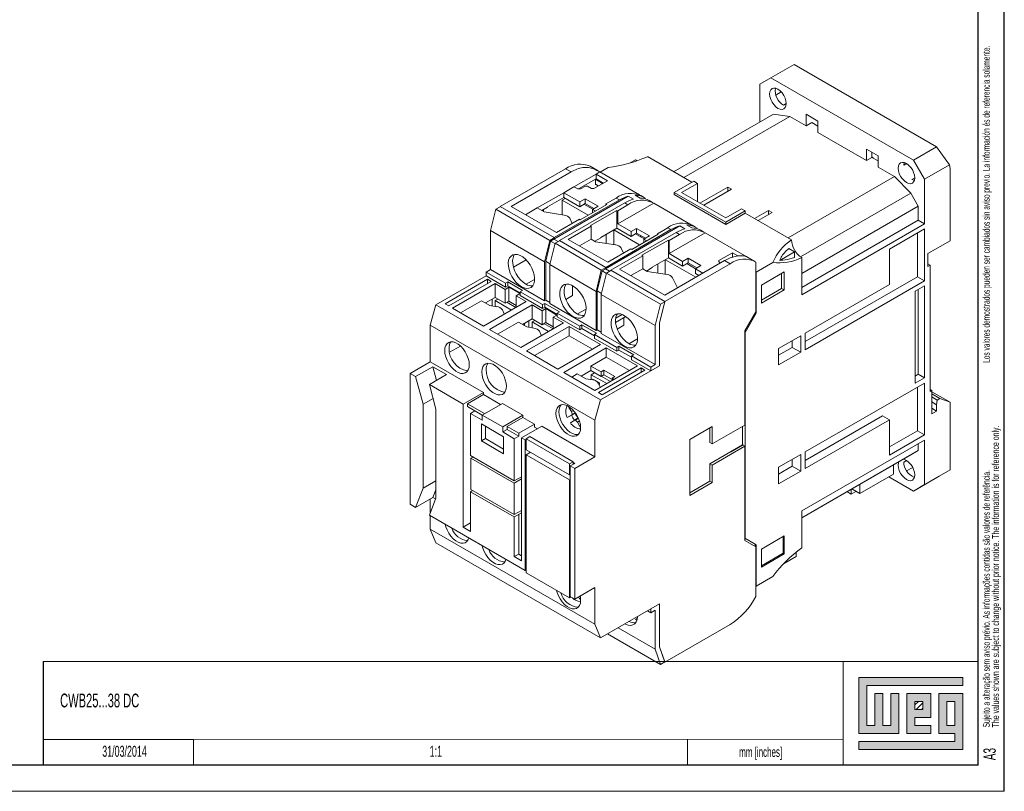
# Model space of a CAD drawing. Header units: millimetres. Extents: x 0 to 420, y 0 to 297.
# Tile 5 of 6: x 230 to 420, y 0 to 148. Entities that reach past the tile are written whole.
import ezdxf

# ---------------------------------------------------------------- set-up
doc = ezdxf.new("R2010")
doc.units = ezdxf.units.MM
doc.layers.add('FORMATO', color=7, linetype='Continuous')
doc.layers.add('LEGENDA', color=7, linetype='Continuous')
doc.styles.add('SLDTEXTSTYLE1', font='TXT', dxfattribs={"width": 0.605})
doc.styles.add('SLDTEXTSTYLE2', font='TXT', dxfattribs={"width": 0.569583})

# ---------------------------------------------------------------- blocks, each defined once
blk = doc.blocks.new('SW_NOTE_0')
at = {"color": 0, "linetype": 'Continuous', "lineweight": 0, "attachment_point": 1, "rotation": 90}
for s, insert, char_height, style in [('Sujeito a alteração sem aviso prévio. As informações contidas são valores de referência.                                                           Los valores demostrados pueden ser cambiados sin aviso previo. La información és de referencia solamente.', (-1.71, 0), 1.32292, 'SLDTEXTSTYLE2'), ('The values shown are subject to change without prior notice. The information is for reference only.', (0.06, 0), 1.3229, 'SLDTEXTSTYLE1')]:
    blk.add_mtext(s, dxfattribs=dict(at, insert=insert, char_height=char_height, style=style))

msp = doc.modelspace()

# ---------------------------------------------------------------- hatches: boundary and pattern name
at = {"linetype": 'Continuous'}
msp.add_hatch(color=7, dxfattribs=at).paths.add_polyline_path([(391.99, 21.93), (391.99, 11.15), (399.69, 11.15), (399.69, 18.85), (398.15, 18.85), (398.15, 12.69), (396.61, 12.69), (396.61, 18.85), (395.07, 18.85), (395.07, 12.69), (393.53, 12.69), (393.53, 20.39), (412.01, 20.39), (412.01, 21.93)], flags=0)
h = msp.add_hatch(color=7, dxfattribs=at)
h.paths.add_polyline_path([(391.99, 8.07), (412.01, 8.07), (412.01, 18.85), (407.39, 18.85), (407.39, 11.15), (410.47, 11.15), (410.47, 9.61), (391.99, 9.61)], flags=0)
h.paths.add_polyline_path([(408.93, 17.31), (410.47, 17.31), (410.47, 12.69), (408.93, 12.69)], flags=0)
h = msp.add_hatch(color=7, dxfattribs=at)
h.paths.add_polyline_path([(405.85, 12.69), (402.77, 12.69), (402.77, 14.23), (405.85, 14.23), (405.85, 18.85), (401.23, 18.85), (401.23, 11.15), (405.85, 11.15)], flags=0)
h.paths.add_polyline_path([(404.31, 15.77), (402.77, 15.77), (402.77, 17.31), (404.31, 17.31)], flags=0)
h = msp.add_hatch(dxfattribs=at)
h.set_pattern_fill('ANSI31', color=8, scale=0.25, style=0)
h.paths.add_polyline_path([(404.31, 15.77), (402.77, 15.77), (402.77, 17.31), (404.31, 17.31)], flags=0)

# ---------------------------------------------------------------- linework, layer by layer
at = {"color": 7, "linetype": 'Continuous', "lineweight": 15}
for p, q in [((379.53, 139.89), (375.08, 137.32)), ((379.53, 139.89), (406.97, 124.05)), ((375.08, 137.32), (372.96, 136.1)), ((402.52, 121.48), (375.08, 137.32)), ((372.96, 136.1), (372.96, 128.83)), ((377.07, 134.59), (376.03, 133.99)), ((356.34, 119.24), (375.6, 130.35)), ((358.31, 118.1), (378.75, 129.9)), ((375.6, 130.35), (378.75, 129.9)), ((381.87, 128.1), (378.75, 129.9)), ((384.13, 128.99), (381.87, 130.3)), ((381.87, 130.3), (381.87, 128.1)), ((384.13, 126.79), (384.13, 128.99)), ((382.93, 128.71), (381.87, 128.1)), ((384.13, 128.01), (382.93, 128.71)), ((393.47, 121.4), (384.13, 126.79)), ((395.73, 122.3), (393.47, 123.61)), ((393.47, 123.61), (393.47, 121.4)), ((402.52, 121.48), (406.97, 124.05)), ((406.97, 124.05), (409.46, 120.59)), ((348.01, 120.93), (349.02, 121.51)), ((349.31, 121.34), (349.02, 121.51)), ((359.88, 117.2), (351.32, 122.14)), ((394.53, 122.01), (393.47, 121.4)), ((394.53, 122.01), (394.53, 122.99)), ((395.73, 121.32), (394.53, 122.01)), ((395.73, 120.09), (395.73, 122.3)), ((404.64, 117.81), (402.52, 121.48)), ((335.55, 119.81), (322.99, 112.56)), ((336.61, 119.2), (335.55, 119.81)), ((341.81, 119.4), (340.28, 120.28)), ((342.2, 119.16), (343.75, 120.05)), ((398.85, 118.29), (395.73, 120.09)), ((409.46, 120.59), (404.64, 117.81)), ((409.46, 120.59), (409.59, 119.85)), ((409.59, 105.97), (409.59, 119.85)), ((336.61, 119.2), (325.09, 112.54)), ((341.42, 118.79), (337.18, 116.34)), ((338.05, 115.93), (341.42, 117.88)), ((343.61, 117.52), (341, 116.01)), ((342.69, 116.99), (341.29, 117.8)), ((341.29, 116.74), (341.29, 117.8)), ((342.13, 119.2), (341.42, 118.79)), ((341.42, 118.79), (343.61, 117.52)), ((341.42, 117.88), (341.42, 118.79)), ((341.42, 117.88), (342.82, 117.07)), ((349.8, 114.77), (342.13, 119.2)), ((378.42, 106.49), (398.85, 118.29)), ((398.85, 118.29), (402, 115.11)), ((404.64, 109.22), (404.64, 117.81)), ((337.18, 116.34), (335.2, 115.2)), ((337.89, 115.93), (337.18, 116.34)), ((338.45, 115.93), (337.89, 115.93)), ((339.37, 116.46), (338.45, 115.93)), ((339.8, 116.46), (339.37, 116.46)), ((340.57, 116.01), (339.8, 116.46)), ((341, 116.01), (340.57, 116.01)), ((341.85, 116.5), (341.29, 116.82)), ((360.23, 117.4), (356.48, 115.24)), ((357.9, 115.24), (360.94, 116.99)), ((360.94, 116.99), (360.23, 117.4)), ((360.94, 116.99), (360.94, 113.48)), ((361.43, 113.2), (366.81, 116.3)), ((367.51, 115.89), (362.14, 112.79)), ((367.51, 115.89), (366.81, 116.3)), ((366.81, 116.3), (366.81, 115.48)), ((335.2, 115.2), (330.11, 112.26)), ((335.2, 114.29), (332.09, 112.49)), ((347.62, 114.53), (333.32, 106.27)), ((345.95, 113.81), (333.39, 106.56)), ((334.92, 113.77), (335.51, 114.11)), ((339.9, 110.89), (334.92, 113.77)), ((334.92, 113.77), (334.92, 110.95)), ((335.2, 115.2), (338.28, 113.42)), ((335.2, 114.29), (335.2, 115.2)), ((338.28, 112.51), (335.2, 114.29)), ((338.28, 113.42), (339.34, 114.03)), ((339.34, 114.03), (341.81, 112.61)), ((339.34, 113.12), (339.34, 114.03)), ((343.33, 113.03), (345.31, 114.18)), ((345.95, 113.81), (345.31, 114.18)), ((348.61, 113.96), (347.62, 114.53)), ((349.93, 114.15), (348.94, 114.72)), ((350.67, 114.28), (350.04, 114.65)), ((350.9, 114.02), (350.9, 114.14)), ((352.3, 113.34), (351.66, 113.71)), ((356.48, 115.24), (356.48, 114.83)), ((356.48, 115.24), (366.38, 109.52)), ((356.48, 114.83), (366.38, 109.11)), ((366.38, 110.34), (357.9, 115.24)), ((380.78, 102.86), (402, 115.11)), ((402, 115.11), (403.44, 112.62)), ((322.15, 112.03), (321.13, 107.93)), ((322.98, 112.51), (322.15, 112.03)), ((332.54, 106.03), (322.15, 112.03)), ((322.99, 112.56), (322.98, 112.51)), ((322.99, 112.56), (333.39, 106.56)), ((325.09, 112.54), (333.79, 107.52)), ((330.11, 112.26), (327.85, 110.95)), ((331.44, 111.49), (330.11, 112.26)), ((332.09, 112.42), (330.96, 111.77)), ((331.31, 111.97), (331.31, 111.56)), ((332.09, 112.49), (332.09, 112.42)), ((334.38, 105.99), (346.94, 113.24)), ((338.28, 112.51), (338.28, 113.42)), ((338.28, 112.51), (339.34, 113.12)), ((338.38, 110.01), (343.47, 112.95)), ((340.79, 112.01), (339.1, 112.99)), ((339.34, 113.12), (341.02, 112.15)), ((345.45, 111.81), (340.36, 108.87)), ((341.81, 112.61), (340.75, 111.99)), ((340.75, 111.38), (340.75, 111.99)), ((340.75, 111.99), (341.28, 111.69)), ((343.47, 112.95), (343.33, 113.03)), ((343.33, 113.03), (343.33, 112.87)), ((345.59, 111.73), (345.45, 111.81)), ((345.45, 108.37), (345.45, 111.81)), ((352.52, 113.2), (345.59, 109.2)), ((347.57, 112.87), (345.59, 111.73)), ((347.57, 112.87), (346.94, 113.24)), ((359.7, 109.05), (352.52, 113.2)), ((369.42, 112.09), (366.38, 110.34)), ((370.13, 111.69), (369.42, 112.09)), ((371.9, 110.26), (374.59, 111.81)), ((375.29, 111.4), (374.59, 111.81)), ((374.59, 111.81), (374.59, 110.99)), ((403.44, 112.62), (381.02, 99.68)), ((403.44, 109.91), (403.44, 112.62)), ((335.31, 110.89), (331.44, 111.49)), ((333.79, 107.52), (338.24, 110.09)), ((336.83, 109.28), (336.37, 110.28)), ((338.24, 110.09), (338.38, 110.01)), ((345.59, 109.2), (345.59, 111.73)), ((366.38, 109.52), (370.13, 111.69)), ((366.38, 109.11), (370.13, 111.28)), ((370.13, 111.69), (370.13, 111.28)), ((379.05, 106.13), (370.13, 111.28)), ((375.29, 111.4), (372.61, 109.85)), ((340.5, 108.79), (336.05, 106.22)), ((340.36, 108.87), (340.5, 108.79)), ((340.5, 108.79), (340.5, 106.26)), ((345.45, 108.37), (342.34, 106.57)), ((357.52, 108.81), (343.22, 100.56)), ((355.85, 108.09), (343.29, 100.84)), ((349.8, 105.18), (344.86, 108.03)), ((348.18, 106.8), (345.45, 108.37)), ((345.59, 109.2), (348.18, 107.71)), ((348.18, 107.71), (349.24, 108.32)), ((349.24, 108.32), (351.71, 106.89)), ((349.24, 107.41), (349.24, 108.32)), ((353.23, 107.32), (355.21, 108.46)), ((355.85, 108.09), (355.21, 108.46)), ((358.51, 108.24), (357.52, 108.81)), ((359.83, 108.43), (358.84, 109.01)), ((360.57, 108.56), (359.94, 108.93)), ((360.8, 108.31), (360.8, 108.42)), ((366.38, 109.52), (366.38, 109.11)), ((403.44, 109.91), (381.02, 96.97)), ((381.02, 95.58), (404.64, 109.22)), ((404.64, 108.24), (397.92, 104.36)), ((404.64, 109.22), (403.44, 109.91)), ((404.64, 108.24), (404.64, 98.25)), ((331.52, 101.93), (321.13, 107.93)), ((321.13, 107.93), (321.13, 100.42)), ((332.54, 106.03), (333.39, 106.52)), ((333.31, 106.23), (332.69, 105.87)), ((333.39, 106.56), (333.32, 106.27)), ((334.13, 105.8), (333.32, 106.27)), ((333.39, 106.52), (333.33, 106.28)), ((336.05, 106.22), (343.69, 101.81)), ((340.5, 106.26), (338.24, 104.95)), ((341.34, 105.77), (340.5, 106.26)), ((342.34, 106.5), (341.21, 105.85)), ((342.34, 106.57), (342.34, 106.5)), ((343.4, 105.45), (343.4, 107.18)), ((344.28, 100.27), (356.84, 107.52)), ((344.82, 108), (344.82, 105.24)), ((348.18, 106.8), (348.18, 107.71)), ((348.18, 106.8), (349.24, 107.41)), ((348.28, 104.3), (353.37, 107.24)), ((350.69, 106.3), (349, 107.27)), ((349.24, 107.41), (350.92, 106.43)), ((350.05, 106.67), (350.05, 106.94)), ((351.71, 106.89), (350.65, 106.28)), ((350.65, 105.67), (350.65, 106.28)), ((350.65, 106.28), (351.18, 105.97)), ((353.37, 107.24), (353.23, 107.32)), ((353.23, 107.32), (353.23, 107.16)), ((362.42, 107.48), (355.49, 103.48)), ((357.47, 107.16), (355.49, 106.01)), ((357.47, 107.16), (356.84, 107.52)), ((362.2, 107.62), (361.56, 107.99)), ((370.43, 102.86), (362.42, 107.48)), ((403.29, 107.46), (403.29, 99.03)), ((331.52, 101.93), (332.54, 106.03)), ((332.69, 105.87), (331.73, 102.01)), ((333.53, 105.46), (332.51, 101.36)), ((333.52, 105.4), (332.69, 105.87)), ((334.37, 105.94), (333.53, 105.46)), ((342.44, 100.31), (333.53, 105.46)), ((334.37, 105.94), (334.38, 105.99)), ((334.38, 105.99), (343.29, 100.84)), ((345.2, 105.18), (341.34, 105.77)), ((343.69, 101.81), (348.14, 104.38)), ((346.73, 103.57), (346.27, 104.56)), ((348.14, 104.38), (348.28, 104.3)), ((355.35, 106.09), (350.26, 103.16)), ((355.49, 106.01), (355.35, 106.09)), ((355.35, 102.65), (355.35, 106.09)), ((355.49, 103.48), (355.49, 106.01)), ((379.65, 103.82), (378.53, 104.47)), ((397.92, 104.36), (397.92, 97.56)), ((405.27, 103.48), (409.59, 105.97)), ((350.4, 103.07), (345.95, 100.5)), ((350.26, 103.16), (350.4, 103.07)), ((350.4, 103.07), (350.4, 100.54)), ((355.35, 102.65), (352.24, 100.86)), ((358.07, 101.08), (355.35, 102.65)), ((355.49, 103.48), (358.07, 101.99)), ((358.07, 101.99), (359.14, 102.6)), ((359.14, 102.6), (361.61, 101.18)), ((359.14, 101.69), (359.14, 102.6)), ((365.04, 102.13), (367.66, 103.64)), ((367.66, 103.64), (368.73, 103.03)), ((367.66, 102.73), (367.66, 103.64)), ((371.96, 101.99), (370.44, 102.87)), ((376.81, 102.18), (379.65, 103.82)), ((379.65, 102.76), (379.65, 103.82)), ((381.02, 95.58), (381.02, 102.71)), ((405.27, 103.48), (405.27, 101.03)), ((325.53, 100.88), (327.97, 102.28)), ((331.52, 101.93), (331.52, 94.42)), ((332.56, 101.54), (331.73, 102.01)), ((331.73, 102.01), (331.73, 94.54)), ((341.42, 96.22), (332.51, 101.36)), ((332.51, 93.85), (332.51, 101.36)), ((342.44, 100.31), (343.29, 100.8)), ((343.21, 100.51), (342.59, 100.16)), ((343.29, 100.84), (343.22, 100.56)), ((344.03, 100.09), (343.22, 100.56)), ((343.29, 100.8), (343.23, 100.57)), ((345.95, 100.5), (354.65, 95.48)), ((350.4, 100.54), (348.14, 99.24)), ((351.24, 100.06), (350.4, 100.54)), ((352.24, 100.79), (351.11, 100.13)), ((352.24, 100.86), (352.24, 100.79)), ((353.3, 99.74), (353.3, 101.47)), ((366.17, 102.13), (354.65, 95.48)), ((367.23, 101.52), (354.67, 94.27)), ((354.72, 102.28), (354.72, 99.52)), ((360.62, 98.93), (354.76, 102.31)), ((358.07, 101.08), (358.07, 101.99)), ((358.07, 101.08), (359.14, 101.69)), ((360.58, 100.58), (358.9, 101.56)), ((359.14, 101.69), (360.82, 100.72)), ((361.61, 101.18), (360.55, 100.56)), ((360.55, 99.65), (360.55, 100.56)), ((360.55, 100.56), (362, 99.73)), ((365.04, 101.89), (365.04, 102.13)), ((365.39, 101.69), (365.04, 101.89)), ((367.23, 101.52), (366.17, 102.13)), ((372.18, 101.85), (372.18, 92.3)), ((372.25, 99.93), (375.43, 101.77)), ((405.7, 101.27), (405.27, 101.52)), ((405.27, 101.03), (405.7, 101.27)), ((405.7, 101.27), (405.7, 76.94)), ((310.59, 93.6), (320.28, 99.19)), ((321.13, 100.42), (320.28, 99.93)), ((320.28, 99.93), (323.99, 97.79)), ((320.28, 99.93), (320.28, 99.19)), ((320.28, 99.19), (323.99, 97.05)), ((321.13, 100.42), (331.52, 94.42)), ((341.42, 96.22), (342.44, 100.31)), ((342.59, 100.16), (341.63, 96.3)), ((343.43, 99.74), (342.41, 95.64)), ((343.41, 99.68), (342.59, 100.16)), ((344.27, 100.23), (343.43, 99.74)), ((353.82, 93.74), (343.43, 99.74)), ((344.27, 100.23), (344.28, 100.27)), ((344.28, 100.27), (354.67, 94.27)), ((355.1, 99.46), (351.24, 100.06)), ((357.08, 96.88), (356.16, 98.85)), ((361.21, 99.27), (360.55, 99.65)), ((372.25, 99.93), (372.18, 99.97)), ((372.25, 91.99), (372.25, 99.93)), ((373.24, 97.42), (377.63, 99.95)), ((377.1, 99.65), (377.1, 96.78)), ((377.63, 99.95), (377.63, 96.48)), ((403.29, 99.03), (381.66, 86.54)), ((403.29, 99.03), (404.64, 98.25)), ((312.36, 93.81), (320.56, 98.54)), ((321.27, 98.13), (313.07, 93.4)), ((313.77, 92.99), (321.98, 97.72)), ((320.56, 98.54), (321.27, 98.13)), ((320.56, 97.72), (320.56, 98.54)), ((321.98, 97.72), (323.92, 96.6)), ((321.98, 95.05), (321.98, 97.72)), ((324.63, 97.01), (323.92, 96.6)), ((324.42, 98.03), (323.99, 97.79)), ((323.99, 97.79), (323.99, 97.05)), ((324.42, 97.3), (323.99, 97.05)), ((327.24, 96.4), (324.42, 98.03)), ((324.42, 98.03), (324.42, 97.3)), ((324.42, 97.3), (326.82, 95.91)), ((326.75, 95.79), (324.63, 97.01)), ((324.63, 97.01), (324.63, 94.33)), ((329.47, 98.46), (327.95, 97.58)), ((329.47, 98.46), (329.61, 98.38)), ((336.9, 97.32), (336.9, 95.44)), ((373.24, 93.95), (373.24, 97.42)), ((377.1, 96.78), (373.24, 94.55)), ((377.1, 96.78), (377.63, 96.48)), ((404.64, 98.25), (381.66, 84.99)), ((381.66, 88.17), (397.92, 97.56)), ((404.64, 97.27), (402.87, 96.25)), ((404.64, 79.55), (404.64, 97.27)), ((320.12, 93.98), (321.98, 95.05)), ((321.98, 95.05), (323.92, 93.93)), ((323.92, 96.6), (323.92, 93.93)), ((326.75, 95.79), (326.04, 95.38)), ((326.04, 95.38), (327.99, 94.25)), ((326.04, 93.13), (326.04, 95.38)), ((327.24, 96.4), (326.82, 96.15)), ((326.82, 96.15), (331.13, 93.66)), ((326.82, 95.42), (326.82, 96.15)), ((326.82, 95.42), (331.13, 92.93)), ((336.9, 95.44), (335.59, 94.68)), ((341.42, 96.22), (341.42, 88.7)), ((342.46, 95.82), (341.63, 96.3)), ((341.63, 96.3), (341.63, 88.83)), ((352.81, 89.64), (342.41, 95.64)), ((342.41, 88.13), (342.41, 95.64)), ((377.63, 96.48), (373.24, 93.95)), ((402.87, 96.25), (402.87, 78.53)), ((403.44, 80.25), (403.44, 96.58)), ((309.53, 89.72), (310.59, 93.6)), ((310.59, 93.6), (342.27, 75.31)), ((313.07, 93.4), (312.36, 93.81)), ((319.78, 89.52), (313.77, 92.99)), ((315.33, 92.09), (319.36, 94.42)), ((320.98, 93.48), (319.36, 94.42)), ((327.99, 94.25), (319.78, 89.52)), ((320.92, 88.87), (329.12, 93.6)), ((322.33, 93.27), (320.98, 93.48)), ((321.45, 93.41), (321.45, 94.74)), ((322.52, 94.73), (322.01, 94.44)), ((322.01, 94.44), (322.01, 93.32)), ((325.16, 92.62), (322.01, 94.44)), ((324.63, 94.33), (323.92, 93.93)), ((326.01, 93.11), (324.26, 94.12)), ((324.63, 94.33), (326.04, 93.52)), ((329.12, 93.6), (331.06, 92.48)), ((329.12, 90.93), (329.12, 93.6)), ((331.77, 92.89), (331.06, 92.48)), ((331.56, 93.91), (331.13, 93.66)), ((331.13, 93.66), (331.13, 92.93)), ((331.56, 93.17), (331.13, 92.93)), ((331.73, 94.54), (331.52, 94.42)), ((334.39, 92.28), (331.56, 93.91)), ((331.56, 93.91), (331.56, 93.17)), ((331.56, 93.17), (333.96, 91.79)), ((331.73, 94.54), (332.51, 94.09)), ((333.89, 91.66), (331.77, 92.89)), ((331.77, 92.89), (331.77, 90.21)), ((332.51, 93.85), (341.42, 88.7)), ((353.82, 93.74), (352.81, 89.64)), ((353.66, 90.17), (354.67, 94.27)), ((353.66, 90.13), (354.67, 94.23)), ((354.67, 94.23), (353.82, 93.74)), ((323.75, 91.88), (323.39, 92.66)), ((323.82, 91.85), (323.75, 91.88)), ((331.06, 92.48), (331.06, 89.8)), ((333.89, 91.66), (333.18, 91.25)), ((333.18, 91.25), (335.13, 90.13)), ((333.18, 89.01), (333.18, 91.25)), ((334.39, 92.28), (333.96, 92.03)), ((333.96, 92.03), (338.28, 89.54)), ((333.96, 91.3), (333.96, 92.03)), ((333.96, 91.3), (338.28, 88.81)), ((339.37, 92.74), (337.85, 91.87)), ((339.37, 92.74), (339.51, 92.67)), ((345.19, 90.22), (347.17, 91.37)), ((345.21, 91.05), (346.44, 91.77)), ((346.8, 91.15), (346.8, 89.72)), ((372.18, 92.3), (370.06, 88.62)), ((372.25, 91.99), (370.13, 88.31)), ((372.07, 92.1), (372.25, 91.99)), ((341.21, 71.44), (309.53, 89.72)), ((309.53, 82.66), (309.53, 89.72)), ((322.47, 87.97), (326.5, 90.29)), ((328.12, 89.36), (326.5, 90.29)), ((335.13, 90.13), (326.93, 85.4)), ((327.26, 89.85), (329.12, 90.93)), ((327.67, 90.09), (327.67, 89.62)), ((328.06, 84.74), (336.26, 89.48)), ((329.47, 89.15), (328.12, 89.36)), ((328.52, 90.58), (328.52, 89.3)), ((329.12, 90.93), (331.06, 89.8)), ((329.66, 90.61), (329.15, 90.32)), ((332.3, 88.5), (329.15, 90.32)), ((329.15, 90.32), (329.15, 89.2)), ((331.77, 90.21), (331.06, 89.8)), ((333.15, 88.99), (331.4, 90)), ((331.77, 90.21), (333.18, 89.39)), ((336.26, 89.48), (342.27, 86.01)), ((336.26, 87.68), (336.26, 89.48)), ((338.7, 89.79), (338.28, 89.54)), ((338.28, 89.54), (338.28, 88.81)), ((341.53, 88.15), (338.7, 89.79)), ((338.7, 89.79), (338.7, 89.05)), ((346.8, 89.72), (345.49, 88.97)), ((352.81, 89.64), (352.81, 82.13)), ((353.66, 90.17), (353.66, 81.89)), ((353.66, 81.89), (353.66, 90.13)), ((326.93, 85.4), (320.92, 88.87)), ((329.61, 83.85), (336.26, 87.68)), ((330.89, 87.76), (330.53, 88.54)), ((330.96, 87.72), (330.89, 87.76)), ((336.26, 87.68), (340.71, 85.11)), ((338.7, 89.05), (338.28, 88.81)), ((338.7, 89.05), (341.1, 87.66)), ((341.53, 88.15), (341.1, 87.91)), ((341.1, 87.91), (345.42, 85.42)), ((341.1, 87.17), (341.1, 87.91)), ((341.1, 87.17), (345.42, 84.68)), ((341.63, 88.83), (341.42, 88.7)), ((341.63, 88.83), (342.41, 88.38)), ((342.41, 88.13), (352.81, 82.13)), ((370.06, 88.62), (370.06, 70.49)), ((370.06, 88.36), (370.13, 88.31)), ((370.13, 88.31), (370.13, 48.67)), ((376.57, 85.23), (380.81, 87.68)), ((380.81, 87.68), (380.81, 84.5)), ((381.66, 84.99), (381.66, 88.17)), ((313.23, 84.5), (315.32, 85.7)), ((342.27, 86.01), (334.07, 81.27)), ((335.2, 80.62), (343.4, 85.36)), ((343.4, 85.36), (349.41, 81.89)), ((343.4, 83.56), (343.4, 85.36)), ((345.84, 85.66), (345.42, 85.42)), ((345.42, 85.42), (345.42, 84.68)), ((348.67, 84.03), (345.84, 85.66)), ((345.84, 85.66), (345.84, 84.93)), ((349.27, 87.03), (347.75, 86.15)), ((349.27, 87.03), (349.41, 86.95)), ((376.57, 83.93), (379.18, 85.44)), ((379.18, 86.74), (379.18, 85.44)), ((379.18, 85.44), (380.81, 84.5)), ((334.07, 81.27), (328.06, 84.74)), ((340.43, 81.85), (343.4, 83.56)), ((343.4, 83.56), (347.86, 80.99)), ((345.84, 84.93), (345.42, 84.68)), ((345.84, 84.93), (348.25, 83.54)), ((348.67, 84.03), (348.25, 83.78)), ((348.25, 83.78), (351.96, 81.64)), ((348.25, 83.05), (348.25, 83.78)), ((376.57, 82.05), (376.57, 85.23)), ((380.81, 84.5), (376.57, 82.05)), ((305.64, 80.41), (309.53, 82.66)), ((310.03, 81.72), (306.7, 79.8)), ((309.53, 82.66), (319.75, 76.76)), ((312.66, 80.2), (310.03, 81.72)), ((310.03, 81.72), (310.73, 79.09)), ((340.43, 80.96), (340.43, 81.85)), ((340.43, 81.85), (342.38, 80.72)), ((349.41, 81.89), (341.21, 77.15)), ((342.27, 75.31), (353.66, 81.89)), ((348.25, 83.05), (351.96, 80.91)), ((352.81, 82.13), (351.96, 81.64)), ((351.96, 80.91), (353.66, 81.89)), ((351.96, 81.64), (351.96, 80.91)), ((306.7, 79.8), (305.64, 80.41)), ((305.64, 80.41), (305.64, 55.27)), ((306.7, 79.8), (308.12, 74.5)), ((312.66, 80.2), (309.34, 78.28)), ((341.21, 77.15), (335.2, 80.62)), ((336.76, 79.72), (337.82, 80.33)), ((339.43, 79.4), (337.82, 80.33)), ((338.58, 79.89), (340.43, 80.96)), ((340.43, 80.96), (342.38, 79.84)), ((341.15, 80.54), (340.5, 80.17)), ((340.5, 80.17), (340.5, 79.24)), ((343.47, 78.46), (340.5, 80.17)), ((341.92, 76.74), (350.12, 81.48)), ((342.94, 81.05), (342.38, 80.72)), ((342.38, 80.72), (342.38, 79.84)), ((342.94, 80.16), (342.38, 79.84)), ((344.18, 78.87), (342.44, 79.87)), ((350.83, 81.07), (342.62, 76.33)), ((345.06, 79.82), (342.94, 81.05)), ((342.94, 81.05), (342.94, 80.16)), ((342.94, 80.16), (344.5, 79.26)), ((345.06, 79.82), (344.5, 79.5)), ((350.12, 81.48), (350.83, 81.07)), ((350.12, 80.66), (350.12, 81.48)), ((402.87, 79.92), (403.44, 80.25)), ((403.44, 80.25), (404.64, 79.55)), ((315.86, 74.52), (309.34, 78.28)), ((310.59, 73.57), (309.34, 78.28)), ((340.79, 79.19), (339.43, 79.4)), ((340.79, 79.35), (341.43, 78.98)), ((340.79, 79.35), (340.79, 79.19)), ((340.86, 79.18), (340.91, 79.28)), ((341.48, 78.95), (342.06, 78.62)), ((342.21, 77.8), (341.85, 78.58)), ((341.95, 78.36), (342.06, 78.29)), ((342.06, 78.62), (342.06, 78.29)), ((342.27, 77.76), (342.21, 77.8)), ((344.5, 79.5), (344.89, 79.27)), ((344.5, 79.05), (344.5, 79.5)), ((381.66, 65.31), (404.64, 78.57)), ((402.87, 78.53), (404.64, 79.55)), ((403.29, 77.8), (403.29, 69.37)), ((404.64, 78.57), (404.64, 68.59)), ((319.75, 76.76), (315.86, 74.52)), ((319.75, 76.34), (316.71, 74.58)), ((319.75, 76.34), (319.75, 76.76)), ((319.75, 76.34), (323.03, 74.45)), ((342.62, 76.33), (341.92, 76.74)), ((405.7, 77.35), (406.05, 77.15)), ((406.05, 77.15), (405.7, 76.94)), ((406.05, 77.15), (406.05, 72.65)), ((406.05, 76.9), (409.59, 74.86)), ((406.05, 76.47), (407.59, 75.58)), ((406.05, 75.9), (407.1, 75.3)), ((310.05, 75.61), (308.12, 74.5)), ((308.12, 74.5), (308.12, 58.32)), ((315.86, 74.52), (315.86, 50.84)), ((316.71, 74.58), (319.98, 72.69)), ((316.71, 74.58), (316.71, 74.03)), ((318.12, 73.21), (316.71, 74.03)), ((323.39, 74.66), (319.5, 72.41)), ((323.39, 74.66), (327.35, 72.37)), ((341.21, 71.44), (342.27, 75.31)), ((406.05, 74.94), (406.97, 74.41)), ((407.1, 75.3), (406.97, 74.41)), ((406.97, 73.18), (406.97, 74.41)), ((407.59, 75.58), (407.1, 75.3)), ((409.59, 74.86), (407.59, 75.58)), ((409.59, 61.88), (409.59, 74.86)), ((310.59, 56.39), (310.59, 73.57)), ((318.12, 73.21), (317.27, 72.72)), ((317.27, 64.6), (317.27, 72.72)), ((317.27, 72.72), (319.5, 71.43)), ((318.12, 73.21), (319.5, 72.41)), ((319.5, 71.43), (319.5, 72.41)), ((323.46, 70.13), (319.5, 72.41)), ((327.35, 72.37), (323.46, 70.13)), ((327.35, 71.95), (327.35, 72.37)), ((336.76, 72.46), (335.89, 71.95)), ((335.89, 71.95), (336.74, 72.37)), ((336.67, 73.09), (336.18, 73.88)), ((336.18, 73.88), (336.39, 73.87)), ((337.1, 73.26), (336.67, 73.09)), ((336.82, 72.58), (336.67, 73.09)), ((337.47, 72.79), (336.74, 72.37)), ((337.46, 72.81), (336.76, 72.46)), ((336.76, 72.46), (336.82, 72.58)), ((337.42, 72.86), (336.82, 72.58)), ((337.47, 72.65), (337.54, 72.68)), ((396.58, 72.29), (381.66, 63.67)), ((396.58, 72.29), (397.92, 71.51)), ((406.97, 73.18), (406.05, 73.72)), ((406.05, 72.65), (406.97, 73.18)), ((323.6, 68.25), (319.36, 70.7)), ((319.36, 70.7), (319.36, 67.43)), ((320.13, 70.26), (320.13, 67.88)), ((323.46, 70.13), (323.46, 69.15)), ((327.35, 71.95), (324.31, 70.2)), ((324.31, 70.2), (326.54, 68.91)), ((324.31, 70.2), (324.31, 69.64)), ((329.58, 70.66), (326.54, 68.91)), ((330.99, 70.27), (327.1, 68.03)), ((327.35, 71.95), (329.58, 70.66)), ((329.58, 70.66), (329.58, 70.11)), ((341.21, 64.37), (330.99, 70.27)), ((337.27, 71.45), (336.49, 70.91)), ((337.36, 71.42), (336.49, 70.91)), ((338, 71.87), (337.27, 71.45)), ((337.36, 71.42), (338.01, 71.85)), ((337.5, 71.4), (337.36, 71.42)), ((338.04, 71.79), (337.5, 71.4)), ((337.86, 71.02), (337.5, 71.4)), ((338.22, 71.31), (337.86, 71.02)), ((338.31, 70.2), (337.86, 71.02)), ((337.95, 71.98), (337.89, 71.94)), ((338.39, 70.37), (338.31, 70.2)), ((341.21, 64.37), (341.21, 71.44)), ((363.77, 70.21), (359.45, 67.72)), ((370.06, 70.49), (363.77, 66.86)), ((363.77, 66.86), (363.77, 70.21)), ((369.64, 70.25), (369.64, 66.66)), ((397.92, 71.51), (381.66, 62.12)), ((397.92, 71.51), (397.92, 64.71)), ((324.31, 69.64), (323.46, 69.15)), ((323.46, 69.15), (325.69, 67.86)), ((323.6, 64.98), (323.6, 68.25)), ((324.31, 69.64), (326.54, 68.35)), ((326.54, 68.35), (325.69, 67.86)), ((326.54, 68.91), (326.54, 68.35)), ((328.68, 68.26), (327.97, 67.85)), ((328.68, 68.26), (337.02, 63.44)), ((329.58, 70.11), (330.14, 69.78)), ((363.34, 69.96), (363.34, 67.11)), ((403.29, 69.37), (397.92, 66.27)), ((397.92, 64.71), (404.64, 68.59)), ((403.29, 69.37), (404.64, 68.59)), ((320.13, 67.88), (319.36, 67.43)), ((319.36, 67.43), (323.6, 64.98)), ((320.13, 67.88), (323.6, 65.87)), ((325.69, 67.86), (325.69, 59.74)), ((327.81, 67.62), (327.1, 68.03)), ((327.1, 44.35), (327.1, 68.03)), ((327.97, 67.71), (327.81, 67.62)), ((327.81, 67.62), (327.81, 42.47)), ((327.97, 67.85), (336.31, 63.03)), ((327.97, 67.85), (327.97, 65.73)), ((359.45, 67.72), (359.45, 56.94)), ((363.34, 67.11), (363.77, 66.86)), ((363.34, 63.02), (369.64, 66.66)), ((363.77, 62.78), (370.06, 66.41)), ((369.71, 66.7), (367.27, 65.29)), ((369.71, 66.7), (369.64, 66.74)), ((370.06, 66.41), (369.64, 66.66)), ((369.71, 66.7), (369.71, 66.62)), ((370.06, 66.41), (370.06, 48.28)), ((404.64, 67.61), (381.02, 53.98)), ((403.44, 65.59), (403.44, 66.92)), ((404.64, 59.02), (404.64, 67.61)), ((325.69, 59.74), (317.27, 64.6)), ((327.97, 65.73), (336.31, 60.91)), ((327.97, 64.75), (328.81, 65.24)), ((327.97, 64.75), (336.31, 59.94)), ((327.97, 64.75), (327.97, 42.05)), ((376.57, 62.37), (380.81, 64.82)), ((380.81, 64.82), (380.81, 61.63)), ((381.02, 52.65), (403.44, 65.59)), ((381.02, 52.65), (402, 64.76)), ((381.66, 62.12), (381.66, 65.31)), ((403.44, 65.59), (402, 64.76)), ((317.35, 64.11), (317.73, 64.33)), ((325.69, 59.29), (317.35, 64.11)), ((317.35, 58.06), (317.35, 64.11)), ((337.02, 63.44), (336.31, 63.03)), ((336.31, 63.03), (336.31, 60.91)), ((337.32, 63.11), (336.47, 62.62)), ((337.32, 62.13), (336.47, 62.62)), ((336.47, 37.47), (336.47, 62.62)), ((337.02, 62.93), (337.02, 63.44)), ((337.32, 63.11), (337.02, 63.28)), ((341.21, 64.37), (337.32, 62.13)), ((363.34, 63.02), (363.34, 59.68)), ((363.77, 62.78), (363.34, 63.02)), ((363.77, 59.43), (363.77, 62.78)), ((376.57, 61.06), (379.18, 62.57)), ((379.18, 63.88), (379.18, 62.57)), ((379.18, 62.57), (380.81, 61.63)), ((398.7, 61.06), (398.7, 62.86)), ((336.31, 60.91), (336.47, 61)), ((337.32, 36.98), (337.32, 62.13)), ((376.57, 59.18), (376.57, 62.37)), ((380.81, 61.63), (376.57, 59.18)), ((392.19, 57.3), (398.7, 61.06)), ((402.38, 62.33), (401.2, 61.65)), ((407.47, 60.65), (402.52, 57.79)), ((404.64, 59.02), (409.59, 61.88)), ((409.59, 61.88), (407.47, 60.65)), ((310.59, 59.75), (308.12, 58.32)), ((327.1, 60.55), (325.69, 59.74)), ((327.1, 60.11), (325.69, 59.29)), ((325.69, 53.25), (325.69, 59.29)), ((336.31, 59.94), (336.47, 60.03)), ((336.31, 59.94), (336.31, 37.24)), ((363.34, 59.68), (359.45, 57.43)), ((359.45, 56.94), (363.77, 59.43)), ((363.34, 59.68), (363.77, 59.43)), ((392.19, 57.3), (392.19, 59.1)), ((397.78, 60.53), (402.52, 57.79)), ((402.52, 57.79), (404.64, 59.02)), ((308.12, 58.32), (306.7, 54.65)), ((310.59, 58.04), (310.03, 56.57)), ((317.66, 57.88), (317.27, 57.65)), ((317.27, 50.02), (317.27, 57.65)), ((317.27, 57.65), (325.69, 52.8)), ((325.69, 53.25), (317.35, 58.06)), ((389.72, 57.67), (390.53, 57.2)), ((390.53, 57.2), (390.53, 58.14)), ((390.53, 57.2), (391.45, 57.73)), ((390.64, 58.2), (392.19, 57.3)), ((391.49, 58.69), (391.48, 58.69)), ((391.49, 58.69), (391.49, 58.69)), ((306.7, 54.65), (305.64, 55.27)), ((310.03, 56.57), (306.7, 54.65)), ((309.34, 53.13), (310.59, 56.39)), ((309.53, 56.29), (309.53, 53.64)), ((310.03, 56.57), (310.55, 56.27)), ((327.81, 42.47), (309.34, 53.13)), ((327.1, 54.06), (325.69, 53.25)), ((326.54, 53.29), (325.69, 52.8)), ((327.1, 53.62), (326.53, 53.29)), ((326.54, 53.29), (326.53, 53.29)), ((326.54, 53.29), (326.54, 45.65)), ((381.02, 46.85), (381.02, 53.98)), ((309.53, 53.02), (309.53, 50.45)), ((317.27, 51.65), (315.86, 50.84)), ((325.69, 52.8), (325.69, 45.16)), ((309.53, 50.45), (341.21, 32.16)), ((310.59, 47.79), (309.53, 50.45)), ((315.86, 50.84), (317.27, 50.02)), ((342.27, 29.51), (310.59, 47.79)), ((370.06, 48.71), (370.13, 48.67)), ((370.06, 48.71), (372.04, 47.57)), ((370.06, 48.28), (372.18, 47.06)), ((370.13, 48.67), (372.25, 47.45)), ((372.04, 47.57), (372.25, 47.45)), ((372.04, 47.57), (372.04, 47.14)), ((372.25, 39.51), (372.25, 47.45)), ((373.24, 46.63), (377.63, 49.16)), ((377.41, 49.04), (377.41, 45.81)), ((377.63, 49.16), (377.63, 45.69)), ((326.54, 45.65), (325.69, 45.16)), ((326.54, 45.65), (327.1, 45.33)), ((326.96, 45.41), (327.1, 45.49)), ((372.18, 47.06), (372.18, 37.51)), ((373.24, 43.16), (373.24, 46.63)), ((377.41, 45.81), (373.24, 43.4)), ((377.63, 45.69), (373.24, 43.16)), ((377.41, 45.81), (377.63, 45.69)), ((379.96, 45.18), (379.96, 46.04)), ((325.69, 45.16), (327.1, 44.35)), ((377.48, 43.75), (379.96, 45.18)), ((327.97, 42.56), (327.81, 42.47)), ((336.31, 37.24), (327.97, 42.05)), ((372.25, 39.51), (375.43, 41.34)), ((341.21, 39.22), (337.32, 36.98)), ((341.21, 32.16), (341.21, 39.22)), ((372.18, 39.55), (372.25, 39.51)), ((336.59, 37.4), (336.31, 37.24)), ((337.32, 36.98), (336.47, 37.47)), ((338.31, 36.97), (338.07, 37.41)), ((338.39, 37.14), (338.31, 36.97)), ((342.27, 29.51), (353.66, 36.08)), ((351.96, 35.1), (353.66, 36.08)), ((353.66, 36.08), (353.66, 27.79)), ((353.66, 36.08), (353.66, 27.83)), ((351.96, 34.36), (351.32, 34.73)), ((351.96, 34.36), (351.96, 35.1)), ((352.81, 34.85), (351.96, 34.36)), ((352.81, 27.34), (352.81, 34.85)), ((348.99, 33.1), (349.38, 33.33)), ((348.99, 33.1), (349.29, 32.92)), ((342.27, 29.51), (341.21, 32.16)), ((345.66, 31.46), (352.81, 27.34)), ((367.23, 32.12), (354.67, 24.87)), ((343.64, 30.3), (353.82, 24.42)), ((353.82, 24.42), (352.81, 27.34)), ((353.66, 27.83), (354.67, 24.91)), ((354.67, 24.87), (353.66, 27.79)), ((354.67, 24.91), (353.82, 24.42)), ((354.64, 24.89), (354.67, 24.87))]:
    msp.add_line(p, q, dxfattribs=at)
at = {"color": 8, "linetype": 'Continuous', "lineweight": 15}
for p, q in [((378.02, 132.36), (377.48, 132.06)), ((401.17, 120.83), (400.64, 120.52)), ((402.76, 118.07), (402.23, 117.77)), ((401.17, 63.67), (400.64, 63.37))]:
    msp.add_line(p, q, dxfattribs=at)
at = {"color": 7, "linetype": 'Continuous', "lineweight": 0}
for p, q in [((412.01, 21.93), (391.99, 21.93)), ((391.99, 21.93), (391.99, 11.15)), ((412.01, 20.39), (412.01, 21.93)), ((393.53, 20.39), (412.01, 20.39)), ((393.53, 12.69), (393.53, 20.39)), ((396.61, 18.85), (395.07, 18.85)), ((395.07, 18.85), (395.07, 12.69)), ((396.61, 12.69), (396.61, 18.85)), ((399.69, 18.85), (398.15, 18.85)), ((398.15, 18.85), (398.15, 12.69)), ((399.69, 11.15), (399.69, 18.85)), ((405.85, 18.85), (401.23, 18.85)), ((401.23, 18.85), (401.23, 11.15)), ((402.77, 17.31), (404.31, 17.31)), ((402.77, 15.77), (402.77, 17.31)), ((404.31, 17.31), (404.31, 15.77)), ((405.85, 14.23), (405.85, 18.85)), ((412.01, 18.85), (407.39, 18.85)), ((407.39, 18.85), (407.39, 11.15)), ((408.93, 12.69), (408.93, 17.31)), ((408.93, 17.31), (410.47, 17.31)), ((410.47, 17.31), (410.47, 12.69)), ((412.01, 8.07), (412.01, 18.85)), ((404.31, 15.77), (402.77, 15.77)), ((402.77, 14.23), (405.85, 14.23)), ((402.77, 12.69), (402.77, 14.23)), ((395.07, 12.69), (393.53, 12.69)), ((398.15, 12.69), (396.61, 12.69)), ((405.85, 12.69), (402.77, 12.69)), ((405.85, 11.15), (405.85, 12.69)), ((410.47, 12.69), (408.93, 12.69)), ((263.92, 10), (263.92, 5)), ((359, 10.01), (359, 5)), ((391.99, 11.15), (399.69, 11.15)), ((391.99, 9.61), (391.99, 8.07)), ((410.47, 9.61), (391.99, 9.61)), ((401.23, 11.15), (405.85, 11.15)), ((407.39, 11.15), (410.47, 11.15)), ((410.47, 11.15), (410.47, 9.61)), ((391.99, 8.07), (412.01, 8.07))]:
    msp.add_line(p, q, dxfattribs=at)
at = {"color": 7, "linetype": 'Continuous', "lineweight": 15, "flags": 128}
for points in [[(374.83, 134.2), (374.89, 133.69), (375.05, 133.16), (375.3, 132.63), (375.63, 132.15), (376.01, 131.74), (376.42, 131.44), (376.84, 131.27), (377.22, 131.23), (377.55, 131.33), (377.8, 131.57), (377.96, 131.92), (378.02, 132.36), (377.96, 132.87), (377.8, 133.4), (377.55, 133.93), (377.22, 134.41), (376.84, 134.82), (376.42, 135.12), (376.01, 135.29), (375.63, 135.33), (375.3, 135.23), (375.05, 134.99), (374.89, 134.64), (374.83, 134.2)], [(394.82, 121.84), (394.66, 122.01), (394.53, 122.13)], [(399.58, 119.91), (399.64, 119.4), (399.79, 118.87), (400.05, 118.34), (400.38, 117.86), (400.76, 117.46), (401.17, 117.16), (401.58, 116.98), (401.97, 116.94), (402.3, 117.04), (402.55, 117.28), (402.71, 117.63), (402.76, 118.07), (402.71, 118.58), (402.55, 119.12), (402.3, 119.64), (401.97, 120.12), (401.58, 120.53), (401.17, 120.83), (400.76, 121.01), (400.38, 121.04), (400.05, 120.94), (399.79, 120.71), (399.64, 120.36), (399.58, 119.91)], [(400.64, 120.52), (400.7, 120.97), (400.71, 121.02)], [(402.7, 117.58), (402.65, 117.59), (402.23, 117.77)], [(327.07, 97.11), (327.58, 96.88), (328.07, 96.77), (328.52, 96.8), (328.91, 96.96), (329.23, 97.25), (329.46, 97.65), (329.58, 98.15), (329.61, 98.73), (329.53, 99.37), (329.35, 100.03), (329.08, 100.69), (328.73, 101.33), (328.3, 101.91), (327.83, 102.42), (327.33, 102.83), (326.81, 103.12), (326.31, 103.3), (325.83, 103.34), (325.41, 103.24), (325.06, 103.01), (324.78, 102.67), (324.6, 102.21), (324.53, 101.67), (324.55, 101.06), (324.68, 100.41), (324.91, 99.74), (325.22, 99.09), (325.61, 98.48), (326.06, 97.93), (326.56, 97.47), (327.07, 97.11)], [(325.74, 103.33), (325.63, 103.16), (325.45, 102.7), (325.37, 102.16), (325.4, 101.55), (325.53, 100.9), (325.76, 100.23), (326.07, 99.58), (326.46, 98.97), (326.91, 98.42), (327.4, 97.96), (327.92, 97.6)], [(336.97, 91.4), (337.48, 91.16), (337.97, 91.06), (338.42, 91.08), (338.81, 91.25), (339.13, 91.53), (339.35, 91.94), (339.48, 92.44), (339.51, 93.02), (339.43, 93.65), (339.25, 94.31), (338.98, 94.97), (338.63, 95.61), (338.2, 96.19), (337.73, 96.7), (337.23, 97.11), (336.71, 97.41), (336.21, 97.58), (335.73, 97.62), (335.31, 97.52), (334.95, 97.3), (334.68, 96.95), (334.5, 96.5), (334.43, 95.95), (334.45, 95.34), (334.58, 94.69), (334.81, 94.03), (335.12, 93.38), (335.51, 92.76), (335.96, 92.22), (336.46, 91.75), (336.97, 91.4)], [(335.64, 97.61), (335.53, 97.44), (335.35, 96.99), (335.27, 96.44), (335.3, 95.83), (335.43, 95.18), (335.66, 94.52), (335.97, 93.87), (336.36, 93.25), (336.81, 92.71), (337.3, 92.24), (337.82, 91.89)], [(346.87, 85.68), (347.38, 85.45), (347.87, 85.34), (348.32, 85.37), (348.71, 85.53), (349.03, 85.82), (349.25, 86.22), (349.38, 86.72), (349.41, 87.3), (349.33, 87.94), (349.15, 88.6), (348.88, 89.26), (348.53, 89.9), (348.1, 90.48), (347.63, 90.99), (347.12, 91.4), (346.61, 91.7), (346.1, 91.87), (345.63, 91.91), (345.21, 91.81), (344.85, 91.58), (344.58, 91.24), (344.4, 90.78), (344.32, 90.24), (344.35, 89.63), (344.48, 88.98), (344.71, 88.31), (345.02, 87.66), (345.41, 87.05), (345.86, 86.5), (346.35, 86.04), (346.87, 85.68)], [(345.54, 91.9), (345.43, 91.73), (345.25, 91.27), (345.17, 90.73), (345.2, 90.12), (345.33, 89.47), (345.56, 88.8), (345.87, 88.15), (346.26, 87.54), (346.71, 86.99), (347.2, 86.53), (347.72, 86.17)], [(312.29, 84.82), (312.34, 84.23), (312.49, 83.59), (312.74, 82.96), (313.07, 82.34), (313.47, 81.77), (313.93, 81.28), (314.41, 80.88), (314.91, 80.59), (315.39, 80.43), (315.84, 80.4), (316.24, 80.51), (316.57, 80.74), (316.82, 81.09), (316.98, 81.55), (317.03, 82.09), (316.98, 82.69), (316.82, 83.32), (316.57, 83.96), (316.24, 84.57), (315.84, 85.14), (315.39, 85.64), (314.91, 86.03), (314.41, 86.32), (313.93, 86.48), (313.47, 86.51), (313.07, 86.4), (312.74, 86.17), (312.49, 85.82), (312.34, 85.36), (312.29, 84.82)], [(319.43, 80.7), (319.48, 80.1), (319.64, 79.47), (319.88, 78.83), (320.22, 78.22), (320.62, 77.65), (321.07, 77.15), (321.55, 76.76), (322.05, 76.47), (322.53, 76.31), (322.98, 76.28), (323.39, 76.39), (323.72, 76.62), (323.96, 76.97), (324.12, 77.43), (324.17, 77.97), (324.12, 78.56), (323.96, 79.2), (323.72, 79.84), (323.39, 80.45), (322.98, 81.02), (322.53, 81.51), (322.05, 81.91), (321.55, 82.2), (321.07, 82.36), (320.62, 82.39), (320.22, 82.28), (319.88, 82.05), (319.64, 81.7), (319.48, 81.24), (319.43, 80.7)], [(333.71, 72.74), (333.77, 73.28), (333.92, 73.74), (334.17, 74.09), (334.5, 74.32), (334.9, 74.43), (335.35, 74.4), (335.84, 74.24), (336.33, 73.95), (336.82, 73.55), (337.27, 73.06), (337.67, 72.49), (338, 71.88), (338.25, 71.24), (338.4, 70.6), (338.45, 70.01), (338.4, 69.47), (338.25, 69.01), (338, 68.66), (337.67, 68.43), (337.27, 68.32), (336.82, 68.35), (336.33, 68.51), (335.84, 68.8), (335.35, 69.19), (334.9, 69.69), (334.5, 70.26), (334.17, 70.87), (333.92, 71.51), (333.77, 72.14), (333.71, 72.74)], [(336.18, 73.88), (336.23, 73.94), (336.28, 73.99)], [(338.02, 68.68), (337.83, 68.65), (337.38, 68.68), (336.9, 68.84), (336.4, 69.12), (335.92, 69.52), (335.46, 70.02), (335.06, 70.58), (334.73, 71.2), (334.49, 71.84), (334.33, 72.47), (334.28, 73.07)], [(338.44, 70.23), (338.38, 70.22), (338.31, 70.2)], [(399.58, 62.75), (399.64, 62.25), (399.79, 61.71), (400.05, 61.19), (400.38, 60.7), (400.76, 60.3), (401.17, 60), (401.58, 59.82), (401.97, 59.78), (402.3, 59.89), (402.55, 60.12), (402.71, 60.47), (402.76, 60.92), (402.71, 61.42), (402.55, 61.96), (402.3, 62.48), (401.97, 62.97), (401.58, 63.37), (401.17, 63.67), (400.76, 63.85), (400.49, 63.89)], [(399.74, 63.46), (399.64, 63.2), (399.58, 62.75)], [(312.38, 51.38), (312.49, 50.93), (312.74, 50.29), (313.07, 49.68), (313.47, 49.11), (313.93, 48.62), (314.41, 48.22), (314.91, 47.93), (315.39, 47.77), (315.84, 47.74), (316.24, 47.85), (316.57, 48.08), (316.82, 48.43), (316.94, 48.74)], [(319.52, 47.26), (319.64, 46.81), (319.88, 46.17), (320.22, 45.55), (320.62, 44.99), (321.07, 44.49), (321.55, 44.09), (322.05, 43.81), (322.53, 43.65), (322.98, 43.62), (323.39, 43.72), (323.72, 43.96), (323.96, 44.31), (324.08, 44.62)], [(338.36, 37.58), (338.4, 37.37), (338.45, 36.77), (338.4, 36.23), (338.25, 35.78), (338, 35.43), (337.67, 35.19), (337.27, 35.09), (336.82, 35.12), (336.33, 35.28), (335.84, 35.56), (335.35, 35.96), (334.9, 36.46), (334.5, 37.02), (334.17, 37.64), (333.92, 38.28), (333.81, 38.68)], [(338.44, 37), (338.38, 36.98), (338.31, 36.97)], [(346.97, 32.22), (347.12, 32.15), (347.63, 31.98), (348.1, 31.94), (348.53, 32.03), (348.88, 32.26), (349.15, 32.61), (349.33, 33.06), (349.41, 33.6), (349.41, 33.63)]]:
    msp.add_lwpolyline(points, dxfattribs=at)
at = {"color": 7, "linetype": 'Continuous', "lineweight": 15}
for centre, radius, start, end in [((379.09, 134.79), 3.17, 170.6356, 239.5702), ((340.58, 146.32), 26.46, 276.895, 293.9487), ((338.32, 116), 4.71, 65.355, 125.9554), ((348.07, 110.37), 4.71, 65.355, 125.9554), ((349.64, 107.53), 7.29, 106.1289, 120.47), ((350.63, 106.96), 7.29, 106.1289, 120.47), ((350.3, 109.16), 4.61, 61.2207, 126.3191), ((349, 111.34), 3.38, 55.8065, 90.935), ((349.97, 110.69), 3.46, 60.6971, 90.6529), ((335.22, 109.52), 1.37, 33.439, 86.5664), ((357.97, 104.65), 4.71, 65.355, 125.9554), ((359.54, 101.81), 7.29, 106.1289, 120.47), ((360.53, 101.24), 7.29, 106.1289, 120.47), ((360.2, 103.44), 4.61, 61.2207, 126.3191), ((358.89, 105.62), 3.38, 55.8065, 90.935), ((359.87, 104.97), 3.46, 60.6971, 90.6529), ((384.72, 97.75), 10.12, 124.1253, 156.6423), ((383.33, 106.33), 4.29, 182.6055, 237.3945), ((345.12, 103.81), 1.37, 33.439, 86.5664), ((369.96, 97.81), 4.61, 61.2207, 126.3191), ((376.6, 111.82), 10.12, 263.3489, 295.868), ((355.02, 98.09), 1.37, 33.439, 86.5664), ((329.07, 99.39), 2.13, 237.0842, 274.5096), ((322.25, 91.91), 1.37, 33.4385, 86.5669), ((338.97, 93.68), 2.13, 237.0842, 274.5096), ((329.39, 87.78), 1.37, 33.4384, 86.5669), ((315.13, 85.42), 1.99, 146.7079, 182.9087), ((317.49, 85.18), 4.36, 178.2361, 259.549), ((348.87, 87.96), 2.13, 237.0842, 274.5096), ((322.27, 81.29), 1.99, 146.7081, 182.9086), ((324.63, 81.06), 4.36, 178.2361, 259.549), ((340.7, 77.82), 1.37, 33.4393, 86.5661), ((336.18, 73.18), 1.9, 140.2791, 183.4573), ((337.98, 73.13), 2.4, 152.6563, 209.4177), ((341.15, 74.3), 4.82, 203.6822, 216.3178), ((339.81, 73.52), 2.49, 200.515, 219.485), ((338.61, 72.22), 2.49, 211.7215, 266.2017), ((403.81, 63.39), 3.17, 180.4294, 249.3596), ((317.07, 51.83), 3.62, 199.2775, 264.1005), ((324.22, 47.71), 3.62, 199.2774, 264.1005), ((396.59, 25.46), 26.45, 126.0469, 143.1039), ((338.25, 39.19), 3.75, 195.107, 266.4816), ((338.54, 38.75), 2.25, 222.6146, 267.3732), ((359.88, 43.84), 13.84, 302.1002, 332.7623), ((348.87, 34.51), 2.09, 239.8189, 274.6405)]:
    msp.add_arc(centre, radius, start, end, dxfattribs=at)
for points, knots in [([(336.61, 119.2), (336.99, 119.4), (337.76, 119.8), (338.88, 120.08), (339.98, 120.1), (341.04, 119.83), (341.78, 119.41), (342.13, 119.2)], [0, 0, 0, 0, 0.201926, 0.410025, 0.606476, 0.809897, 1, 1, 1, 1]), ([(378.53, 104.47), (378.24, 104.2), (377.67, 103.66), (377.06, 102.89), (376.88, 102.38), (376.81, 102.18)], [0, 0, 0, 0, 0.377832, 0.761343, 1, 1, 1, 1]), ([(370.44, 102.86), (370.38, 102.89), (370.24, 102.97), (369.8, 103.07), (369.12, 103.1), (368.21, 102.98), (367.22, 102.67), (366.53, 102.34), (366.18, 102.14), (366.17, 102.13)], [0, 0, 0, 0, 0.091516, 0.224891, 0.416276, 0.607823, 0.801809, 0.995805, 1, 1, 1, 1]), ([(376.81, 102.18), (377, 102.19), (377.75, 102.22), (378.71, 102.44), (379.48, 102.7), (379.65, 102.76)], [0, 0, 0, 0, 0.215947, 0.828419, 1, 1, 1, 1])]:
    msp.add_open_spline(points, degree=3, knots=knots, dxfattribs=at)
at = {"layer": 'FORMATO'}
for p, q in [((420, 0), (420, 297)), ((415, 5), (415, 287)), ((235, 25.01), (235, 5)), ((415, 5), (19.92, 5))]:
    msp.add_line(p, q, dxfattribs=at)
at = {"layer": 'FORMATO', "lineweight": 0}
for p, q in [((235, 25.01), (415, 25.01)), ((389, 25), (389, 5)), ((235, 10), (263.92, 10)), ((263.92, 10), (389, 10.02)), ((0, 0), (420, 0))]:
    msp.add_line(p, q, dxfattribs=at)

# ---------------------------------------------------------------- block references
at = {"color": 7, "linetype": 'Continuous', "lineweight": 0}
msp.add_blockref('SW_NOTE_0', (417.59, 12.31), dxfattribs=at)

# ---------------------------------------------------------------- texts
at = {"layer": 'FORMATO', "insert": (368.96, 8.52), "char_height": 1.9, "attachment_point": 1, "style": 'SLDTEXTSTYLE1'}
msp.add_mtext('mm [inches]', dxfattribs=at)
at = {"layer": 'LEGENDA', "style": 'SLDTEXTSTYLE1'}
for s, insert, char_height, attachment_point in [('CWB25...38 DC', (238.28, 18.8), 2.6458, 1), ('31/03/2014', (250.67, 8.76), 2.117, 2), ('1:1', (310.58, 8.76), 2.117, 2)]:
    msp.add_mtext(s, dxfattribs=dict(at, insert=insert, char_height=char_height, attachment_point=attachment_point))
at = {"layer": 'LEGENDA', "insert": (415.98, 5.98), "char_height": 2.381, "attachment_point": 1, "rotation": 90, "style": 'SLDTEXTSTYLE1'}
msp.add_mtext('A3', dxfattribs=at)

doc.saveas('drawing.dxf')
